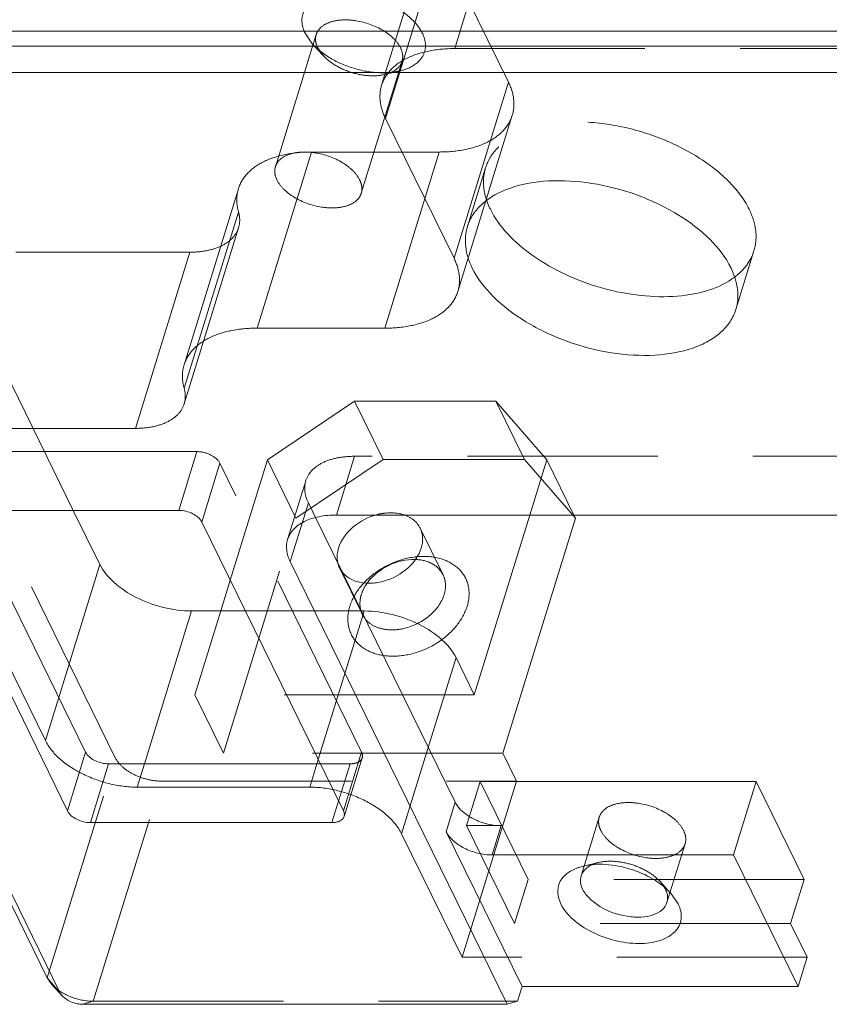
# Model space of a CAD drawing. Header units: millimetres. Extents: x 4065 to 8083, y -652 to 5416.
# Tile 239 of 256: x 4964 to 4986, y 5189 to 5215. Entities that reach past the tile are written whole.
import ezdxf

# ---------------------------------------------------------------- set-up
doc = ezdxf.new("R2010")
doc.units = ezdxf.units.MM
doc.header["$LTSCALE"] = 0.8
doc.linetypes.add('HIDDEN', pattern=[9.525, 6.35, -3.175])
doc.layers.get('0').update_dxf_attribs({"linetype": 'CONTINUOUS', "lineweight": 0})
doc.layers.add('3', color=5, linetype='HIDDEN', lineweight=0)

msp = doc.modelspace()

# ---------------------------------------------------------------- linework, layer by layer
for p, q in [((4964.83, 5189.881), (4939.969, 5240.542)), ((4940.308, 5240.15), (4965.169, 5189.489)), ((4963.341, 5215.137), (5095.053, 5215.137)), ((5094.932, 5214.745), (4963.22, 5214.745)), ((5095.559, 5214.042), (4962.656, 5214.042)), ((4968.342, 5202.356), (4961.894, 5202.356)), ((4962.687, 5202.356), (4965.853, 5195.904)), ((4966.232, 5200.915), (4965.525, 5202.356)), ((4961.586, 5202.045), (4965.369, 5194.337)), ((4972.737, 5194.337), (4968.955, 5202.045)), ((4971.992, 5202.164), (4975.719, 5194.568)), ((5041.351, 5202.232), (4972.548, 5202.232)), ((4976.23, 5197.434), (4977.712, 5202.232)), ((4976.992, 5195.88), (4978.929, 5202.146)), ((4978.887, 5202.232), (4978.929, 5202.146)), ((4971.316, 5200.989), (4971.633, 5202.016)), ((4977.111, 5189.178), (4971.316, 5200.989)), ((4966.232, 5200.915), (4965.135, 5197.367)), ((4969.461, 5199.672), (4969.715, 5200.496)), ((4968.684, 5199.672), (4967.424, 5195.593)), ((4970.12, 5199.672), (4968.684, 5199.672)), ((4973.289, 5199.672), (4973.215, 5199.672)), ((4973.289, 5199.672), (4973.261, 5199.578)), ((4975.742, 5198.428), (4975.001, 5196.032)), ((4975.742, 5198.428), (4976.23, 5197.434)), ((4965.369, 5194.337), (4965.853, 5195.904)), ((4977.358, 5195.134), (4976.992, 5195.88)), ((4965.982, 5194.027), (4966.466, 5195.593)), ((4966.466, 5195.593), (4972.121, 5195.593)), ((4972.065, 5195.708), (4972.029, 5195.593)), ((4976.102, 5194.197), (4976.388, 5195.121)), ((4976.388, 5195.121), (4983.756, 5195.121)), ((4983.756, 5195.121), (4983.151, 5193.163)), ((4983.756, 5195.121), (4985.037, 5192.51)), ((4972.429, 5194.027), (4972.607, 5194.602)), ((4975.477, 5193.784), (4975.719, 5194.568)), ((4965.982, 5194.027), (4972.429, 5194.027)), ((4976.703, 5193.163), (4976.946, 5193.946)), ((4977.506, 5189.651), (4975.477, 5193.784)), ((4976.703, 5193.163), (4983.151, 5193.163)), ((4984.874, 5189.651), (4983.151, 5193.163)), ((4984.674, 5191.335), (4985.037, 5192.51)), ((4981.47, 5192.148), (4981.673, 5191.857)), ((4985.116, 5190.434), (4984.674, 5191.335)), ((4985.116, 5190.434), (4984.874, 5189.651)), ((4964.83, 5189.881), (4964.949, 5189.71)), ((4965.169, 5189.489), (4964.83, 5189.881)), ((4965.159, 5189.48), (4964.949, 5189.71)), ((4965.169, 5189.489), (4965.229, 5189.403)), ((4977.385, 5189.259), (4977.506, 5189.651)), ((4977.506, 5189.651), (4984.874, 5189.651)), ((4965.782, 5189.178), (4977.111, 5189.178)), ((4977.111, 5189.178), (4977.385, 5189.259))]:
    msp.add_line(p, q)
for centre, radius, start, end in [((4976.897, 5195.495), 1.532, 238.3361, 243.1486), ((4980.687, 5191.931), 0.72, 26.1713, 29.7265)]:
    msp.add_arc(centre, radius, start, end)
for points, knots in [([(4983.084, 5208.821), (4982.946, 5209.103), (4982.517, 5209.651), (4981.642, 5210.305), (4980.566, 5210.811), (4979.395, 5211.115), (4978.249, 5211.188), (4977.367, 5211.043), (4976.787, 5210.791), (4976.446, 5210.554), (4976.19, 5210.266), (4976.083, 5210.042), (4976.047, 5209.929)], [0, 0, 0, 0, 0.113764, 0.247128, 0.393329, 0.542265, 0.683234, 0.807408, 0.861888, 0.911366, 0.956823, 1, 1, 1, 1]), ([(4976.564, 5210.619), (4976.57, 5210.6), (4976.599, 5210.521), (4976.632, 5210.444), (4976.66, 5210.388)], [0, 0, 0, 0, 0.244975, 1, 1, 1, 1]), ([(4976.66, 5210.388), (4976.776, 5210.151), (4977.118, 5209.686), (4977.812, 5209.102), (4978.677, 5208.613), (4979.649, 5208.258), (4980.656, 5208.062), (4981.624, 5208.039), (4982.481, 5208.192), (4982.978, 5208.427), (4983.177, 5208.576)], [0, 0, 0, 0, 0.107012, 0.230439, 0.366357, 0.508355, 0.649017, 0.78114, 0.899014, 1, 1, 1, 1]), ([(4976.047, 5209.929), (4975.994, 5209.757), (4975.965, 5209.367), (4976.088, 5209), (4976.176, 5208.821)], [0, 0, 0, 0, 0.474038, 1, 1, 1, 1]), ([(4976.176, 5208.821), (4976.314, 5208.539), (4976.744, 5207.991), (4977.618, 5207.337), (4978.694, 5206.831), (4979.865, 5206.527), (4981.011, 5206.454), (4981.893, 5206.599), (4982.473, 5206.851), (4982.814, 5207.088), (4983.07, 5207.376), (4983.178, 5207.6), (4983.213, 5207.713)], [0, 0, 0, 0, 0.113764, 0.247128, 0.393329, 0.542265, 0.683234, 0.807408, 0.861888, 0.911366, 0.956823, 1, 1, 1, 1]), ([(4983.213, 5207.713), (4983.266, 5207.885), (4983.295, 5208.275), (4983.172, 5208.642), (4983.084, 5208.821)], [0, 0, 0, 0, 0.474038, 1, 1, 1, 1]), ([(4968.342, 5202.356), (4968.469, 5202.356), (4968.703, 5202.297), (4968.907, 5202.143), (4968.955, 5202.045)], [0, 0, 0, 0, 0.53802, 1, 1, 1, 1]), ([(4971.247, 5201.579), (4971.278, 5201.679), (4971.398, 5201.876), (4971.7, 5202.083), (4972.096, 5202.207), (4972.391, 5202.232), (4972.548, 5202.232)], [0, 0, 0, 0, 0.202215, 0.430018, 0.696256, 1, 1, 1, 1]), ([(4972.604, 5201.35), (4972.671, 5201.565), (4972.972, 5201.964), (4973.406, 5202.184), (4973.646, 5202.245)], [0, 0, 0, 0, 0.475329, 1, 1, 1, 1]), ([(4974.326, 5202.245), (4974.426, 5202.215), (4974.611, 5202.126), (4974.744, 5201.966), (4974.787, 5201.88)], [0, 0, 0, 0, 0.520592, 1, 1, 1, 1]), ([(4974.787, 5201.88), (4974.825, 5201.802), (4974.87, 5201.621), (4974.842, 5201.439), (4974.815, 5201.35)], [0, 0, 0, 0, 0.482768, 1, 1, 1, 1]), ([(4971.316, 5200.989), (4971.269, 5201.084), (4971.203, 5201.28), (4971.219, 5201.488), (4971.247, 5201.579)], [0, 0, 0, 0, 0.525758, 1, 1, 1, 1]), ([(4972.598, 5200.908), (4972.587, 5200.942), (4972.554, 5201.088), (4972.571, 5201.243), (4972.604, 5201.35)], [0, 0, 0, 0, 0.240523, 1, 1, 1, 1]), ([(4974.815, 5201.35), (4974.752, 5201.146), (4974.469, 5200.761), (4973.956, 5200.482), (4973.498, 5200.399), (4973.173, 5200.42), (4972.891, 5200.525), (4972.745, 5200.653), (4972.692, 5200.725)], [0, 0, 0, 0, 0.248277, 0.523072, 0.65745, 0.782515, 0.896086, 1, 1, 1, 1]), ([(4974.657, 5201.046), (4974.414, 5201.055), (4973.921, 5200.936), (4973.523, 5200.623), (4973.379, 5200.427)], [0, 0, 0, 0, 0.499484, 1, 1, 1, 1]), ([(4966.232, 5200.915), (4966.321, 5200.734), (4966.615, 5200.387), (4967.207, 5200.002), (4967.919, 5199.741), (4968.432, 5199.672), (4968.684, 5199.672)], [0, 0, 0, 0, 0.21148, 0.463356, 0.735263, 1, 1, 1, 1]), ([(4973.289, 5199.672), (4973.542, 5199.672), (4974.055, 5199.603), (4974.766, 5199.341), (4975.359, 5198.956), (4975.653, 5198.609), (4975.742, 5198.428)], [0, 0, 0, 0, 0.264737, 0.536644, 0.78852, 1, 1, 1, 1]), ([(4966.466, 5195.593), (4966.339, 5195.593), (4966.105, 5195.652), (4965.901, 5195.806), (4965.853, 5195.904)], [0, 0, 0, 0, 0.53802, 1, 1, 1, 1]), ([(4975.719, 5194.568), (4975.73, 5194.547), (4975.78, 5194.459), (4975.849, 5194.382), (4975.906, 5194.33)], [0, 0, 0, 0, 0.229575, 1, 1, 1, 1]), ([(4965.982, 5194.027), (4965.855, 5194.027), (4965.621, 5194.086), (4965.417, 5194.239), (4965.369, 5194.337)], [0, 0, 0, 0, 0.53802, 1, 1, 1, 1]), ([(4972.755, 5194.19), (4972.739, 5194.138), (4972.665, 5194.07), (4972.542, 5194.033), (4972.468, 5194.027), (4972.429, 5194.027)], [0, 0, 0, 0, 0.424774, 0.693718, 1, 1, 1, 1]), ([(4972.737, 5194.337), (4972.743, 5194.325), (4972.762, 5194.279), (4972.765, 5194.225), (4972.755, 5194.19)], [0, 0, 0, 0, 0.273205, 1, 1, 1, 1]), ([(4975.906, 5194.33), (4975.92, 5194.317), (4975.979, 5194.267), (4976.043, 5194.222), (4976.093, 5194.191)], [0, 0, 0, 0, 0.241092, 1, 1, 1, 1]), ([(4976.205, 5194.128), (4976.262, 5194.099), (4976.497, 5193.997), (4976.755, 5193.946), (4976.946, 5193.946)], [0, 0, 0, 0, 0.252497, 1, 1, 1, 1]), ([(4976.703, 5193.163), (4976.577, 5193.163), (4976.321, 5193.197), (4975.965, 5193.328), (4975.669, 5193.521), (4975.522, 5193.694), (4975.477, 5193.784)], [0, 0, 0, 0, 0.264705, 0.53665, 0.788546, 1, 1, 1, 1]), ([(4978.985, 5192.819), (4978.998, 5192.823), (4979.05, 5192.841), (4979.104, 5192.856), (4979.145, 5192.866)], [0, 0, 0, 0, 0.243674, 1, 1, 1, 1]), ([(4979.145, 5192.866), (4979.339, 5192.912), (4979.766, 5192.933), (4980.401, 5192.811), (4980.995, 5192.554), (4981.336, 5192.295), (4981.47, 5192.148)], [0, 0, 0, 0, 0.236662, 0.49994, 0.763254, 1, 1, 1, 1]), ([(4979.199, 5192.787), (4979.21, 5192.798), (4979.259, 5192.84), (4979.315, 5192.874), (4979.359, 5192.895)], [0, 0, 0, 0, 0.237839, 1, 1, 1, 1]), ([(4978.541, 5191.857), (4978.496, 5191.95), (4978.435, 5192.143), (4978.488, 5192.443), (4978.69, 5192.683), (4978.88, 5192.78), (4978.985, 5192.819)], [0, 0, 0, 0, 0.254408, 0.483616, 0.722527, 1, 1, 1, 1]), ([(4979.123, 5192.249), (4979.095, 5192.306), (4979.056, 5192.423), (4979.065, 5192.548), (4979.082, 5192.603)], [0, 0, 0, 0, 0.525547, 1, 1, 1, 1]), ([(4979.082, 5192.603), (4979.087, 5192.62), (4979.113, 5192.689), (4979.159, 5192.749), (4979.199, 5192.787)], [0, 0, 0, 0, 0.243813, 1, 1, 1, 1]), ([(4981.375, 5191.895), (4981.352, 5191.821), (4981.249, 5191.674), (4980.995, 5191.545), (4980.671, 5191.491), (4980.176, 5191.523), (4979.689, 5191.696), (4979.305, 5191.983), (4979.167, 5192.159), (4979.123, 5192.249)], [0, 0, 0, 0, 0.088029, 0.191746, 0.316246, 0.457592, 0.752182, 0.88594, 1, 1, 1, 1]), ([(4981.334, 5192.249), (4981.344, 5192.228), (4981.378, 5192.147), (4981.395, 5192.058), (4981.392, 5191.994)], [0, 0, 0, 0, 0.267538, 1, 1, 1, 1]), ([(4981.673, 5191.857), (4981.734, 5191.734), (4981.785, 5191.523), (4981.706, 5191.263), (4981.584, 5191.098), (4981.405, 5190.966), (4981.088, 5190.832), (4980.598, 5190.775), (4979.976, 5190.859), (4979.37, 5191.081), (4978.867, 5191.409), (4978.617, 5191.703), (4978.541, 5191.857)], [0, 0, 0, 0, 0.096782, 0.141583, 0.188034, 0.239009, 0.296134, 0.428923, 0.580089, 0.735393, 0.879229, 1, 1, 1, 1]), ([(4965.229, 5189.403), (4965.237, 5189.394), (4965.273, 5189.358), (4965.315, 5189.327), (4965.348, 5189.306)], [0, 0, 0, 0, 0.236469, 1, 1, 1, 1]), ([(4965.348, 5189.306), (4965.445, 5189.244), (4965.593, 5189.191), (4965.745, 5189.178), (4965.782, 5189.178)], [0, 0, 0, 0, 0.75501, 1, 1, 1, 1])]:
    msp.add_open_spline(points, degree=3, knots=knots)
msp.add_open_spline([(4981.392, 5191.994), (4981.391, 5191.96), (4981.385, 5191.927), (4981.375, 5191.895)], degree=3)
at = {"layer": '3'}
for p, q in [((4966.645, 5195.756), (4941.784, 5246.417)), ((4977.159, 5219.377), (4975.707, 5214.677)), ((4975.208, 5218.398), (4973.756, 5213.698)), ((4975.311, 5217.512), (4973.859, 5212.812)), ((4975.311, 5217.512), (4977.141, 5213.782)), ((4970.92, 5211.525), (4972.009, 5215.05)), ((4971.711, 5215.088), (4971.914, 5214.797)), ((4972.194, 5214.491), (4971.914, 5214.797)), ((4972.051, 5214.696), (4972.194, 5214.491)), ((4975.707, 5214.677), (4998.733, 5214.677)), ((4973.213, 5210.817), (4974.302, 5214.342)), ((4973.835, 5213.984), (4974.239, 5214.079)), ((4977.141, 5213.782), (4975.689, 5209.082)), ((4973.859, 5212.812), (4975.689, 5209.082)), ((4977.244, 5212.896), (4975.792, 5208.196)), ((4970.433, 5207.217), (4971.885, 5211.917)), ((4975.293, 5211.917), (4971.885, 5211.917)), ((4975.293, 5211.917), (4973.841, 5207.217)), ((4976.531, 5211.495), (4976.047, 5209.928)), ((4968.482, 5206.238), (4969.934, 5210.938)), ((4968.484, 5205.614), (4969.936, 5210.314)), ((4968.485, 5205.197), (4969.938, 5209.897)), ((4963.986, 5209.244), (4968.637, 5209.244)), ((4967.185, 5204.544), (4968.637, 5209.244)), ((4983.697, 5209.28), (4983.213, 5207.714)), ((4965.525, 5202.356), (4962.754, 5208.001)), ((4970.433, 5207.217), (4973.841, 5207.217)), ((4973.032, 5205.267), (4970.706, 5203.7)), ((4973.794, 5203.713), (4973.032, 5205.267)), ((4973.032, 5205.267), (4976.808, 5205.267)), ((4976.808, 5205.267), (4977.571, 5203.713)), ((4978.166, 5203.7), (4976.808, 5205.267)), ((4962.534, 5204.544), (4967.185, 5204.544)), ((4968.826, 5203.923), (4962.378, 5203.923)), ((4968.342, 5202.356), (4968.826, 5203.923)), ((4968.955, 5202.045), (4969.439, 5203.612)), ((4973.221, 5195.904), (4969.439, 5203.612)), ((4969.715, 5200.496), (4970.706, 5203.7)), ((4971.468, 5202.146), (4970.706, 5203.7)), ((4971.468, 5202.146), (4973.794, 5203.713)), ((4972.548, 5202.232), (4973.032, 5203.799)), ((5034.466, 5203.799), (4973.032, 5203.799)), ((4977.571, 5203.713), (4973.794, 5203.713)), ((4977.571, 5203.713), (4978.929, 5202.146)), ((4977.712, 5202.232), (4978.166, 5203.7)), ((4978.166, 5203.7), (4978.887, 5202.232)), ((4964.779, 5196.215), (4961.302, 5203.301)), ((4971.247, 5201.579), (4971.731, 5203.146)), ((4971.633, 5202.016), (4971.8, 5202.555)), ((4971.8, 5202.555), (4971.992, 5202.164)), ((4969.532, 5195.88), (4971.468, 5202.146)), ((4974.787, 5201.879), (4975.397, 5200.636)), ((4972.632, 5200.822), (4973.242, 5199.579)), ((4968.769, 5197.434), (4969.461, 5199.672)), ((4973.215, 5199.672), (4970.12, 5199.672)), ((4973.261, 5199.578), (4972.065, 5195.708)), ((4965.135, 5197.367), (4964.779, 5196.215)), ((4968.769, 5197.434), (4969.532, 5195.88)), ((4976.23, 5197.434), (4968.769, 5197.434)), ((4975.001, 5196.032), (4974.289, 5193.728)), ((4964.83, 5189.881), (4966.645, 5195.756)), ((4976.992, 5195.88), (4969.532, 5195.88)), ((4972.737, 5194.337), (4973.221, 5195.904)), ((4972.755, 5194.19), (4973.239, 5195.756)), ((4967.424, 5195.593), (4967.232, 5194.972)), ((4972.029, 5195.593), (4971.837, 5194.972)), ((4972.121, 5195.593), (4972.913, 5195.593)), ((4972.607, 5194.602), (4972.913, 5195.593)), ((4966.056, 5189.259), (4967.871, 5195.134)), ((4971.837, 5194.972), (4967.232, 5194.972)), ((4967.871, 5195.134), (4977.358, 5195.134)), ((4977.358, 5195.134), (4975.906, 5190.434)), ((4977.669, 5192.51), (4976.388, 5195.121)), ((4976.024, 5193.946), (4976.102, 5194.197)), ((4979.082, 5192.603), (4979.566, 5194.17)), ((4977.306, 5191.335), (4976.024, 5193.946)), ((4976.946, 5193.946), (4976.024, 5193.946)), ((4974.289, 5193.728), (4975.906, 5190.434)), ((4981.375, 5191.895), (4981.859, 5193.461)), ((4979.549, 5192.961), (4979.145, 5192.866)), ((4977.306, 5191.335), (4977.669, 5192.51)), ((4985.037, 5192.51), (4977.669, 5192.51)), ((4981.191, 5192.454), (4981.471, 5192.147)), ((4984.674, 5191.335), (4977.306, 5191.335)), ((4985.116, 5190.434), (4975.906, 5190.434)), ((4965.229, 5189.404), (4965.159, 5189.48)), ((4965.782, 5189.178), (4966.056, 5189.259)), ((4966.056, 5189.259), (4977.385, 5189.259))]:
    msp.add_line(p, q, dxfattribs=at)
for centre, radius, start, end in [((4973.308, 5216.097), 1.906, 227.8864, 229.3366), ((4973.813, 5216.01), 1.978, 275.2412, 275.8778), ((4982.108, 5210.009), 1.788, 306.748, 309.1206), ((4982.202, 5209.894), 1.639, 309.0709, 315.1977), ((4973.196, 5201.099), 0.628, 197.6391, 216.5477), ((4973.804, 5199.854), 0.626, 198.9632, 206.1447)]:
    msp.add_arc(centre, radius, start, end, dxfattribs=at)
for points, knots in [([(4974.843, 5215.088), (4974.767, 5215.241), (4974.517, 5215.536), (4974.014, 5215.864), (4973.408, 5216.086), (4972.786, 5216.17), (4972.296, 5216.113), (4971.979, 5215.979), (4971.801, 5215.847), (4971.678, 5215.682), (4971.599, 5215.421), (4971.651, 5215.211), (4971.711, 5215.088)], [0, 0, 0, 0, 0.12077, 0.264631, 0.419938, 0.571093, 0.703883, 0.761007, 0.811979, 0.858434, 0.903239, 1, 1, 1, 1]), ([(4974.261, 5214.696), (4974.217, 5214.786), (4974.08, 5214.962), (4973.695, 5215.249), (4973.208, 5215.422), (4972.713, 5215.454), (4972.389, 5215.4), (4972.135, 5215.27), (4972.032, 5215.124), (4972.009, 5215.05)], [0, 0, 0, 0, 0.114078, 0.247836, 0.542448, 0.683782, 0.808273, 0.911973, 1, 1, 1, 1]), ([(4972.009, 5215.05), (4971.992, 5214.995), (4971.983, 5214.87), (4972.023, 5214.753), (4972.051, 5214.696)], [0, 0, 0, 0, 0.474437, 1, 1, 1, 1]), ([(4974.239, 5214.079), (4974.368, 5214.109), (4974.601, 5214.194), (4974.867, 5214.437), (4974.958, 5214.77), (4974.893, 5214.986), (4974.843, 5215.088)], [0, 0, 0, 0, 0.289001, 0.530645, 0.753551, 1, 1, 1, 1]), ([(4972.066, 5214.65), (4972.08, 5214.639), (4972.137, 5214.591), (4972.197, 5214.546), (4972.243, 5214.514)], [0, 0, 0, 0, 0.244697, 1, 1, 1, 1]), ([(4973.756, 5213.698), (4973.802, 5213.847), (4973.982, 5214.143), (4974.435, 5214.453), (4975.03, 5214.64), (4975.472, 5214.677), (4975.707, 5214.677)], [0, 0, 0, 0, 0.202228, 0.430077, 0.696198, 1, 1, 1, 1]), ([(4974.303, 5214.342), (4974.319, 5214.397), (4974.328, 5214.522), (4974.289, 5214.639), (4974.261, 5214.696)], [0, 0, 0, 0, 0.473859, 1, 1, 1, 1]), ([(4972.194, 5214.491), (4972.288, 5214.387), (4972.529, 5214.205), (4972.948, 5214.023), (4973.396, 5213.937), (4973.698, 5213.952), (4973.835, 5213.984)], [0, 0, 0, 0, 0.236705, 0.500018, 0.763306, 1, 1, 1, 1]), ([(4972.243, 5214.514), (4972.436, 5214.381), (4972.868, 5214.168), (4973.337, 5214.062), (4973.576, 5214.041)], [0, 0, 0, 0, 0.494801, 1, 1, 1, 1]), ([(4973.835, 5213.984), (4973.944, 5214.009), (4974.14, 5214.083), (4974.276, 5214.255), (4974.303, 5214.342)], [0, 0, 0, 0, 0.550641, 1, 1, 1, 1]), ([(4973.576, 5214.041), (4973.612, 5214.038), (4973.751, 5214.028), (4973.89, 5214.03), (4973.993, 5214.04)], [0, 0, 0, 0, 0.258024, 1, 1, 1, 1]), ([(4974.015, 5214.042), (4974.035, 5214.044), (4974.11, 5214.053), (4974.184, 5214.066), (4974.239, 5214.079)], [0, 0, 0, 0, 0.256954, 1, 1, 1, 1]), ([(4973.859, 5212.812), (4973.788, 5212.955), (4973.69, 5213.248), (4973.713, 5213.561), (4973.756, 5213.698)], [0, 0, 0, 0, 0.525962, 1, 1, 1, 1]), ([(4977.141, 5213.782), (4977.211, 5213.639), (4977.31, 5213.346), (4977.287, 5213.033), (4977.244, 5212.896)], [0, 0, 0, 0, 0.525962, 1, 1, 1, 1]), ([(4977.244, 5212.896), (4977.198, 5212.747), (4977.018, 5212.451), (4976.565, 5212.141), (4975.97, 5211.955), (4975.528, 5211.917), (4975.293, 5211.917)], [0, 0, 0, 0, 0.202228, 0.430077, 0.696198, 1, 1, 1, 1]), ([(4983.568, 5210.388), (4983.43, 5210.669), (4983.001, 5211.217), (4982.126, 5211.872), (4981.05, 5212.378), (4979.879, 5212.682), (4978.733, 5212.755), (4977.851, 5212.609), (4977.271, 5212.357), (4976.93, 5212.121), (4976.674, 5211.833), (4976.567, 5211.609), (4976.531, 5211.495)], [0, 0, 0, 0, 0.113764, 0.247128, 0.393329, 0.542265, 0.683234, 0.807408, 0.861888, 0.911366, 0.956823, 1, 1, 1, 1]), ([(4971.885, 5211.917), (4971.65, 5211.917), (4971.208, 5211.88), (4970.614, 5211.693), (4970.161, 5211.383), (4969.98, 5211.088), (4969.934, 5210.938)], [0, 0, 0, 0, 0.303834, 0.56994, 0.797785, 1, 1, 1, 1]), ([(4970.92, 5211.525), (4970.943, 5211.599), (4971.045, 5211.745), (4971.299, 5211.874), (4971.624, 5211.929), (4972.119, 5211.897), (4972.606, 5211.724), (4972.99, 5211.437), (4973.128, 5211.261), (4973.172, 5211.171)], [0, 0, 0, 0, 0.088012, 0.1917, 0.316184, 0.457527, 0.752123, 0.885949, 1, 1, 1, 1]), ([(4970.961, 5211.171), (4970.933, 5211.228), (4970.894, 5211.345), (4970.903, 5211.47), (4970.92, 5211.525)], [0, 0, 0, 0, 0.525206, 1, 1, 1, 1]), ([(4976.531, 5211.495), (4976.489, 5211.359), (4976.452, 5211.059), (4976.514, 5210.764), (4976.564, 5210.619)], [0, 0, 0, 0, 0.482099, 1, 1, 1, 1]), ([(4973.213, 5210.817), (4973.191, 5210.743), (4973.088, 5210.597), (4972.834, 5210.467), (4972.51, 5210.413), (4972.015, 5210.445), (4971.528, 5210.618), (4971.143, 5210.905), (4971.006, 5211.081), (4970.961, 5211.171)], [0, 0, 0, 0, 0.088012, 0.1917, 0.316184, 0.457527, 0.752123, 0.885949, 1, 1, 1, 1]), ([(4973.172, 5211.171), (4973.2, 5211.114), (4973.239, 5210.997), (4973.23, 5210.872), (4973.213, 5210.817)], [0, 0, 0, 0, 0.525206, 1, 1, 1, 1]), ([(4969.934, 5210.938), (4969.904, 5210.841), (4969.874, 5210.628), (4969.907, 5210.418), (4969.936, 5210.314)], [0, 0, 0, 0, 0.485622, 1, 1, 1, 1]), ([(4969.936, 5210.314), (4969.946, 5210.278), (4969.976, 5210.142), (4969.968, 5209.996), (4969.938, 5209.898)], [0, 0, 0, 0, 0.263273, 1, 1, 1, 1]), ([(4983.697, 5209.28), (4983.75, 5209.451), (4983.779, 5209.842), (4983.656, 5210.209), (4983.568, 5210.388)], [0, 0, 0, 0, 0.474038, 1, 1, 1, 1]), ([(4969.938, 5209.898), (4969.907, 5209.798), (4969.787, 5209.601), (4969.485, 5209.394), (4969.089, 5209.269), (4968.794, 5209.244), (4968.637, 5209.244)], [0, 0, 0, 0, 0.202208, 0.430025, 0.696188, 1, 1, 1, 1]), ([(4983.365, 5208.739), (4983.404, 5208.779), (4983.546, 5208.937), (4983.65, 5209.13), (4983.697, 5209.28)], [0, 0, 0, 0, 0.259628, 1, 1, 1, 1]), ([(4975.792, 5208.196), (4975.834, 5208.333), (4975.857, 5208.646), (4975.759, 5208.939), (4975.689, 5209.082)], [0, 0, 0, 0, 0.474038, 1, 1, 1, 1]), ([(4973.841, 5207.217), (4974.076, 5207.217), (4974.518, 5207.255), (4975.112, 5207.441), (4975.565, 5207.752), (4975.746, 5208.047), (4975.792, 5208.196)], [0, 0, 0, 0, 0.303802, 0.569923, 0.797772, 1, 1, 1, 1]), ([(4968.482, 5206.238), (4968.528, 5206.388), (4968.708, 5206.683), (4969.161, 5206.993), (4969.756, 5207.18), (4970.198, 5207.217), (4970.433, 5207.217)], [0, 0, 0, 0, 0.202215, 0.43006, 0.696166, 1, 1, 1, 1]), ([(4968.484, 5205.614), (4968.455, 5205.718), (4968.422, 5205.929), (4968.452, 5206.141), (4968.482, 5206.238)], [0, 0, 0, 0, 0.514378, 1, 1, 1, 1]), ([(4968.486, 5205.198), (4968.496, 5205.23), (4968.526, 5205.367), (4968.513, 5205.512), (4968.484, 5205.614)], [0, 0, 0, 0, 0.242222, 1, 1, 1, 1]), ([(4967.185, 5204.544), (4967.341, 5204.544), (4967.636, 5204.569), (4968.033, 5204.694), (4968.335, 5204.901), (4968.455, 5205.098), (4968.486, 5205.198)], [0, 0, 0, 0, 0.303812, 0.569975, 0.797792, 1, 1, 1, 1]), ([(4969.439, 5203.612), (4969.391, 5203.71), (4969.187, 5203.864), (4968.953, 5203.923), (4968.826, 5203.923)], [0, 0, 0, 0, 0.46198, 1, 1, 1, 1]), ([(4973.032, 5203.799), (4972.875, 5203.799), (4972.58, 5203.774), (4972.184, 5203.649), (4971.882, 5203.442), (4971.762, 5203.246), (4971.731, 5203.146)], [0, 0, 0, 0, 0.303744, 0.569982, 0.797785, 1, 1, 1, 1]), ([(4971.731, 5203.146), (4971.703, 5203.055), (4971.688, 5202.846), (4971.753, 5202.651), (4971.8, 5202.555)], [0, 0, 0, 0, 0.474242, 1, 1, 1, 1]), ([(4973.646, 5202.245), (4973.705, 5202.26), (4973.929, 5202.303), (4974.166, 5202.293), (4974.326, 5202.245)], [0, 0, 0, 0, 0.265459, 1, 1, 1, 1]), ([(4976.038, 5199.796), (4976.088, 5199.959), (4976.125, 5200.303), (4975.898, 5200.777), (4975.442, 5201.072), (4974.862, 5201.161), (4974.236, 5201.054), (4973.645, 5200.768), (4973.171, 5200.344), (4972.964, 5199.981), (4972.906, 5199.796)], [0, 0, 0, 0, 0.111165, 0.215265, 0.325899, 0.451367, 0.590265, 0.734543, 0.873886, 1, 1, 1, 1]), ([(4975.397, 5200.636), (4975.367, 5200.696), (4975.285, 5200.811), (4975.046, 5200.989), (4974.813, 5201.041), (4974.657, 5201.046)], [0, 0, 0, 0, 0.229059, 0.468682, 1, 1, 1, 1]), ([(4975.425, 5200.107), (4975.452, 5200.196), (4975.48, 5200.378), (4975.435, 5200.558), (4975.397, 5200.636)], [0, 0, 0, 0, 0.517363, 1, 1, 1, 1]), ([(4973.379, 5200.427), (4973.361, 5200.402), (4973.293, 5200.302), (4973.241, 5200.192), (4973.214, 5200.107)], [0, 0, 0, 0, 0.260731, 1, 1, 1, 1]), ([(4973.214, 5200.107), (4973.202, 5200.068), (4973.167, 5199.919), (4973.176, 5199.758), (4973.212, 5199.651)], [0, 0, 0, 0, 0.264589, 1, 1, 1, 1]), ([(4973.242, 5199.579), (4973.283, 5199.496), (4973.409, 5199.341), (4973.685, 5199.2), (4974.018, 5199.152), (4974.5, 5199.212), (4975.052, 5199.488), (4975.358, 5199.891), (4975.425, 5200.107)], [0, 0, 0, 0, 0.10266, 0.213549, 0.336556, 0.470451, 0.748195, 1, 1, 1, 1]), ([(4972.906, 5199.796), (4972.856, 5199.634), (4972.82, 5199.29), (4973.046, 5198.816), (4973.502, 5198.521), (4974.082, 5198.432), (4974.709, 5198.539), (4975.299, 5198.825), (4975.774, 5199.249), (4975.981, 5199.612), (4976.038, 5199.796)], [0, 0, 0, 0, 0.111165, 0.215265, 0.325899, 0.451367, 0.590265, 0.734543, 0.873886, 1, 1, 1, 1]), ([(4967.232, 5194.972), (4966.979, 5194.972), (4966.466, 5195.041), (4965.755, 5195.302), (4965.162, 5195.687), (4964.868, 5196.034), (4964.779, 5196.215)], [0, 0, 0, 0, 0.264737, 0.536644, 0.78852, 1, 1, 1, 1]), ([(4967.871, 5195.134), (4967.745, 5195.134), (4967.489, 5195.168), (4967.133, 5195.299), (4966.837, 5195.492), (4966.69, 5195.665), (4966.645, 5195.756)], [0, 0, 0, 0, 0.264737, 0.536644, 0.78852, 1, 1, 1, 1]), ([(4972.913, 5195.593), (4972.953, 5195.593), (4973.027, 5195.6), (4973.149, 5195.637), (4973.223, 5195.705), (4973.239, 5195.757)], [0, 0, 0, 0, 0.306282, 0.575226, 1, 1, 1, 1]), ([(4973.239, 5195.757), (4973.242, 5195.768), (4973.252, 5195.818), (4973.238, 5195.87), (4973.221, 5195.904)], [0, 0, 0, 0, 0.235852, 1, 1, 1, 1]), ([(4974.289, 5193.728), (4974.2, 5193.91), (4973.906, 5194.256), (4973.314, 5194.641), (4972.602, 5194.903), (4972.089, 5194.972), (4971.837, 5194.972)], [0, 0, 0, 0, 0.21148, 0.463356, 0.735263, 1, 1, 1, 1]), ([(4979.566, 5194.17), (4979.589, 5194.244), (4979.691, 5194.39), (4979.945, 5194.519), (4980.27, 5194.573), (4980.765, 5194.542), (4981.252, 5194.369), (4981.636, 5194.081), (4981.773, 5193.906), (4981.818, 5193.816)], [0, 0, 0, 0, 0.088025, 0.191732, 0.316225, 0.45757, 0.75217, 0.885935, 1, 1, 1, 1]), ([(4979.607, 5193.816), (4979.579, 5193.873), (4979.54, 5193.99), (4979.549, 5194.115), (4979.566, 5194.17)], [0, 0, 0, 0, 0.525544, 1, 1, 1, 1]), ([(4981.859, 5193.462), (4981.836, 5193.388), (4981.733, 5193.241), (4981.479, 5193.112), (4981.155, 5193.058), (4980.66, 5193.09), (4980.173, 5193.263), (4979.789, 5193.55), (4979.651, 5193.726), (4979.607, 5193.816)], [0, 0, 0, 0, 0.088025, 0.191732, 0.316225, 0.45757, 0.75217, 0.885935, 1, 1, 1, 1]), ([(4981.818, 5193.816), (4981.846, 5193.759), (4981.885, 5193.641), (4981.876, 5193.516), (4981.859, 5193.462)], [0, 0, 0, 0, 0.525544, 1, 1, 1, 1]), ([(4979.359, 5192.895), (4979.373, 5192.902), (4979.435, 5192.929), (4979.499, 5192.949), (4979.549, 5192.961)], [0, 0, 0, 0, 0.238611, 1, 1, 1, 1]), ([(4979.549, 5192.961), (4979.686, 5192.993), (4979.988, 5193.008), (4980.436, 5192.922), (4980.855, 5192.74), (4981.096, 5192.558), (4981.191, 5192.454)], [0, 0, 0, 0, 0.236676, 0.499966, 0.763261, 1, 1, 1, 1]), ([(4981.191, 5192.454), (4981.203, 5192.44), (4981.248, 5192.389), (4981.288, 5192.332), (4981.313, 5192.288)], [0, 0, 0, 0, 0.262224, 1, 1, 1, 1]), ([(4964.949, 5189.71), (4965.081, 5189.565), (4965.441, 5189.347), (4965.846, 5189.259), (4966.056, 5189.259)], [0, 0, 0, 0, 0.483597, 1, 1, 1, 1])]:
    msp.add_open_spline(points, degree=3, knots=knots, dxfattribs=at)
msp.add_open_spline([(4971.914, 5214.797), (4971.95, 5214.757), (4971.989, 5214.719), (4972.03, 5214.682)], degree=3, dxfattribs=at)

doc.saveas('drawing.dxf')
